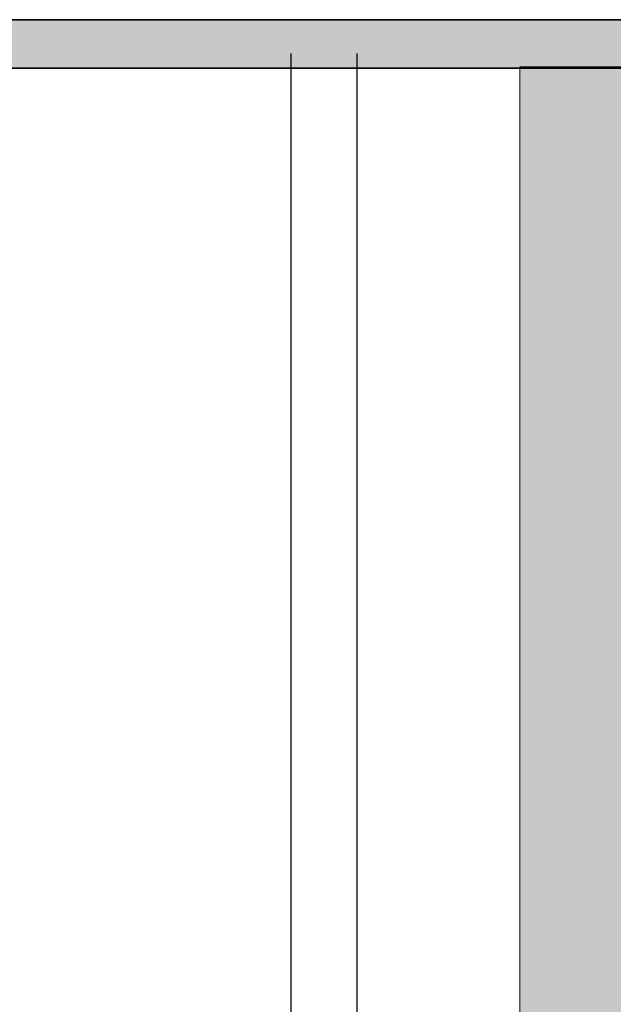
# Model space of a CAD drawing. Header units: millimetres. Extents: x 261 to 80476, y 988 to 41725.
# Tile 12 of 19: x 67509 to 68857, y 36690 to 38926. Entities that reach past the tile are written whole.
import ezdxf

# ---------------------------------------------------------------- set-up
doc = ezdxf.new("R2010")
doc.units = ezdxf.units.MM
doc.linetypes.add('ACAD_ISO02W100', pattern=[15, 12, -3])
for name, color, linetype in [('balken', 1, 'ACAD_ISO02W100'), ('H', 7, 'Continuous'), ('P', 7, 'Continuous')]:
    doc.layers.add(name, color=color, linetype=linetype)

msp = doc.modelspace()

# ---------------------------------------------------------------- hatches: boundary and pattern name
msp.add_hatch(color=256).paths.add_polyline_path([(71275.7, 38926.1), (3947.8, 38926.1), (3947.8, 38815.8), (71275.7, 38815.8)])
at = {"layer": 'H', "linetype": 'Continuous'}
msp.add_hatch(color=256, dxfattribs=at).paths.add_polyline_path([(68645.4, 38815.8), (68645.4, 20363.8), (68884.2, 20363.8), (68884.2, 38815.8), (68645.4, 38815.8), (68645.4, 38815.8)])

# ---------------------------------------------------------------- linework, layer by layer
msp.add_lwpolyline([(71275.7, 38926.1), (3947.8, 38926.1), (3947.8, 38815.8), (71275.7, 38815.8)], close=True)
at = {"layer": 'balken', "ltscale": 0.25}
for p, q in [((68125.2, 38849.1), (68125.2, 21904.4)), ((68275.2, 38849.1), (68275.2, 21904.4))]:
    msp.add_line(p, q, dxfattribs=at)
at = {"layer": 'P'}
msp.add_lwpolyline([(3947.8, 38926.1), (78372, 38926.1), (78372, 38815.8), (3947.8, 38815.8), (3947.8, 38926.1)], dxfattribs=at)
at = {"layer": 'P', "const_width": 2.22}
for points in [[(68645.4, 38819.2), (68645.4, 20363.8)], [(68645.4, 38819.2), (68884.2, 38819.2)]]:
    msp.add_lwpolyline(points, dxfattribs=at)

doc.saveas('drawing.dxf')
